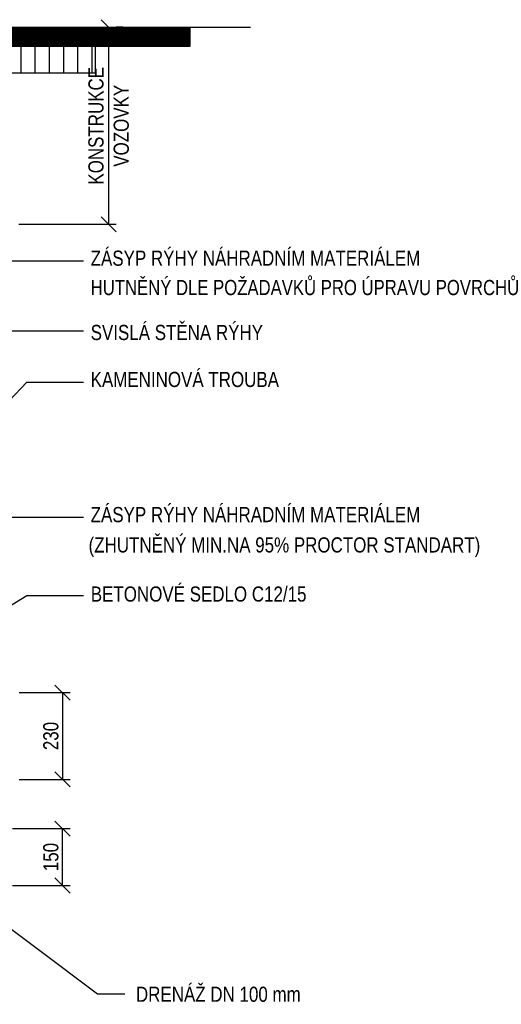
# Model space of a CAD drawing. Header units: millimetres. Extents: x 1 to 467423, y 3 to 105000.
# Tile 35 of 40: x 350673 to 351943, y 75603 to 78201. Entities that reach past the tile are written whole.
import ezdxf

# ---------------------------------------------------------------- set-up
doc = ezdxf.new("R2010")
doc.units = ezdxf.units.MM
doc.layers.get('Defpoints').update_dxf_attribs({"color": 6, "lineweight": 5})
doc.styles.add('TPkoty', font='arial.ttf', dxfattribs={"width": 0.8, "height": 2})
doc.styles.add('TPpoznámky', font='arial.ttf', dxfattribs={"width": 0.8, "height": 2})
doc.dimstyles.new('TPM', dxfattribs={"dimscale": 0, "dimtxt": 2, "dimasz": 2, "dimexe": 1, "dimexo": 1, "dimgap": 0.5, "dimtad": 1, "dimzin": 1, "dimtxsty": 'TPkoty', "dimblk": 'OBLIQUE', "dimcen": 2.5, "dimclrd": 256, "dimclre": 256, "dimclrt": 256, "dimazin": 0, "dimtfac": 1, "dimtmove": 1, "dimatfit": 3, "dimfxl": 5, "dimtfillclr": 256, "dimarcsym": 0})

# ---------------------------------------------------------------- blocks, each defined once
blk = doc.blocks.new('_Oblique')
at = {"color": 0, "linetype": 'ByBlock', "lineweight": -2}
blk.add_line((-0.5, -0.5), (0.5, 0.5), dxfattribs=at)
blk = doc.blocks.new('*D82')
at = {"lineweight": -2, "transparency": 16777216}
for p, q in [((350671.2274160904, 76425.29828155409), (350805.4687977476, 76425.29828155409)), ((350785.4687977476, 76425.29828155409), (350785.4687977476, 76196.43096959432)), ((350671.2274160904, 76196.43096959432), (350805.4687977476, 76196.43096959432))]:
    blk.add_line(p, q, dxfattribs=at)
at = {"layer": 'Defpoints', "color": 0, "transparency": 16777216}
for p in [(350651.2274160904, 76425.29828155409), (350651.2274160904, 76196.43096959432), (350785.4687977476, 76196.43096959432)]:
    blk.add_point(p, dxfattribs=at)
at = {"lineweight": -2, "transparency": 16777216, "xscale": 40, "yscale": 40, "zscale": 40}
for p, rotation in [((350785.4687977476, 76425.29828155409), 90), ((350785.4687977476, 76196.43096959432), 270)]:
    blk.add_blockref('_Oblique', p, dxfattribs=dict(at, rotation=rotation))
at = {"transparency": 16777216, "insert": (350755.0322356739, 76310.8646255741), "char_height": 40, "attachment_point": 5, "rotation": 90, "style": 'TPkoty'}
blk.add_mtext('230', dxfattribs=at)
blk = doc.blocks.new('*D83')
at = {"lineweight": -2, "transparency": 16777216}
for p, q in [((350907.2607811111, 78181.43096957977), (350907.2607811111, 77661.43096961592)), ((350944.8072616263, 78181.43096957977), (350927.2607811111, 78181.43096957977)), ((350670.9154153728, 77661.43096961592), (350927.2607811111, 77661.43096961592))]:
    blk.add_line(p, q, dxfattribs=at)
at = {"layer": 'Defpoints', "color": 0, "transparency": 16777216}
for p in [(350744.8072616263, 78181.43096957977), (350470.9154153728, 77661.43096961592), (350907.2607811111, 77661.43096961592)]:
    blk.add_point(p, dxfattribs=at)
at = {"lineweight": -2, "transparency": 16777216, "xscale": 40, "yscale": 40, "zscale": 40}
for p, rotation in [((350907.2607811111, 78181.43096957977), 90), ((350907.2607811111, 77661.43096961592), 270)]:
    blk.add_blockref('_Oblique', p, dxfattribs=dict(at, rotation=rotation))
at = {"transparency": 16777216, "insert": (350907.4999413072, 77921.43096959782), "char_height": 40, "attachment_point": 5, "rotation": 90, "style": 'TPkoty'}
blk.add_mtext('KONSTRUKCE\\PVOZOVKY', dxfattribs=at)
blk = doc.blocks.new('*D75')
at = {"lineweight": -2, "transparency": 16777216}
for p, q in [((350653.3689348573, 76066.43096959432), (350805.4687977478, 76066.43096959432)), ((350785.4687977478, 75916.43096959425), (350785.4687977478, 76066.43096959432)), ((350653.3689348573, 75916.43096959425), (350805.4687977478, 75916.43096959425))]:
    blk.add_line(p, q, dxfattribs=at)
at = {"layer": 'Defpoints', "color": 0, "transparency": 16777216}
for p in [(350633.3689348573, 76066.43096959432), (350785.4687977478, 76066.43096959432), (350633.3689348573, 75916.43096959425)]:
    blk.add_point(p, dxfattribs=at)
at = {"lineweight": -2, "transparency": 16777216, "xscale": 40, "yscale": 40, "zscale": 40}
for p, rotation in [((350785.4687977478, 76066.43096959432), 90), ((350785.4687977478, 75916.43096959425), 270)]:
    blk.add_blockref('_Oblique', p, dxfattribs=dict(at, rotation=rotation))
at = {"transparency": 16777216, "insert": (350755.0458782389, 75991.43096959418), "char_height": 40, "attachment_point": 5, "rotation": 90, "style": 'TPkoty'}
blk.add_mtext('150', dxfattribs=at)

msp = doc.modelspace()

# ---------------------------------------------------------------- hatches: boundary and pattern name
h = msp.add_hatch()
h.set_pattern_fill('ANSI31', color=256, style=0)
h.set_pattern_definition([(45, (293938.7918113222, 84117.43043678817), (-0.0883883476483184, 0.0883883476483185), [])])
h.paths.add_polyline_path([(351122.368934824, 78131.43096961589), (351122.368934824, 78181.43096961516), (350008.3689348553, 78181.43096961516), (350008.3689348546, 78131.43096961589)])
h = msp.add_hatch()
h.set_pattern_fill('ANSI31', color=256, scale=300, angle=45, style=0)
h.set_pattern_definition([(90, (293938.7918113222, 84117.43043678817), (-37.5, 7.1e-15), [])])
h.paths.add_polyline_path([(350622.368934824, 78061.43096961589), (350872.368934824, 78061.43096961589), (350872.368934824, 78131.43096961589), (350008.3689348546, 78131.43096961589), (350008.3689348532, 78061.43096961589)])

# ---------------------------------------------------------------- linework, layer by layer
for p, q in [((349076.2102500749, 78181.43096957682), (351122.368934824, 78181.43096961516)), ((351122.368934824, 78131.43096961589), (351122.368934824, 78181.43096961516)), ((351122.368934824, 78181.43096961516), (351281.4482772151, 78181.43096961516)), ((350872.368934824, 78131.43096961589), (351122.368934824, 78131.43096961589)), ((350872.368934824, 78061.43096961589), (350872.368934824, 78131.43096961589)), ((350633.3689348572, 78061.43096961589), (350872.368934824, 78061.43096961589)), ((350840.8992464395, 77564.35904809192), (350458.4521511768, 77564.35904809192)), ((350840.8992464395, 77379.72314520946), (350622.3689348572, 77379.72314520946)), ((350691.9649956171, 77244.32449719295), (350840.8992464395, 77244.32449719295))]:
    msp.add_line(p, q)
at = {"linetype": 'Continuous'}
msp.add_line((350008.3689348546, 78131.43096961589), (350872.368934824, 78131.43096961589), dxfattribs=at)
at = {"ltscale": 10}
for p, q in [((350691.9649956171, 77244.32449719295), (350132.1318760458, 76659.04036202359)), ((350840.8992464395, 76887.58649858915), (350544.0388982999, 76887.58649858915)), ((350691.9649956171, 76680.8431339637), (350240.328793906, 76405.37295203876)), ((350840.8992464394, 76680.8431339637), (350691.9649956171, 76680.8431339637))]:
    msp.add_line(p, q, dxfattribs=at)
msp.add_lwpolyline([(350950.4092261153, 75629.47449126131), (350877.6952790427, 75629.47449126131), (350569.2238204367, 75860.74144638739)])

# ---------------------------------------------------------------- texts
at = {"linetype": 'Continuous', "style": 'TPpoznámky', "width": 0.8}
for s, p in [('ZÁSYP RÝHY NÁHRADNÍM MATERIÁLEM', (350859.9570834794, 77551.97818521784)), ('HUTNĚNÝ DLE POŽADAVKŮ PRO ÚPRAVU POVRCHŮ', (350859.9570834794, 77474.516617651)), ('SVISLÁ STĚNA RÝHY', (350859.9570834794, 77355.91360063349)), ('KAMENINOVÁ TROUBA', (350859.9570834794, 77231.94363431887)), ('ZÁSYP RÝHY NÁHRADNÍM MATERIÁLEM', (350859.9570834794, 76875.20563571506)), (' (ZHUTNĚNÝ MIN.NA 95%%% PROCTOR STANDART)', (350842.0644552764, 76795.20563571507)), ('BETONOVÉ SEDLO C12/15', (350860.3080769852, 76665.57454004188)), ('DRENÁŽ DN 100 mm', (350979.3926021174, 75609.3107888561))]:
    msp.add_text(s, height=40, dxfattribs=at).set_placement(p)

# ---------------------------------------------------------------- dimensions: what is measured, and where the dimension line sits
dim = msp.add_linear_dim(base=(350907.2607811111, 77661.43096961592), p1=(350744.8072616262, 78181.43096957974), p2=(350470.9154153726, 77661.43096961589), angle=90, text='KONSTRUKCE\\PVOZOVKY', dimstyle='TPM', override={"dimscale": 0, "dimexo": 10, "dimdec": 0, "dimtix": 0, "dimtofl": 1, "dimtmove": 1, "dimatfit": 3})
dim.commit()
dim.dimension.update_dxf_attribs({"geometry": '*D83', "text_midpoint": (350971.8837521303, 77921.43096959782), "dimtype": 128})
dim = msp.add_linear_dim(base=(350785.4687977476, 76196.43096959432), p1=(350651.2274160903, 76425.29828155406), p2=(350651.2274160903, 76196.4309695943), angle=90, text='230', dimstyle='TPM', override={"dimscale": 0, "dimdec": 0, "dimtix": 0, "dimtofl": 1, "dimtmove": 1, "dimatfit": 3})
dim.commit()
dim.dimension.update_dxf_attribs({"geometry": '*D82', "text_midpoint": (350755.0322356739, 76310.8646255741)})
dim = msp.add_linear_dim(base=(350785.4687977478, 76066.43096959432), p1=(350633.3689348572, 75916.43096959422), p2=(350633.3689348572, 76066.4309695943), angle=90, dimstyle='TPM', override={"dimscale": 0, "dimdec": 0, "dimtix": 0, "dimtofl": 1, "dimtmove": 1, "dimatfit": 3})
dim.commit()
dim.dimension.update_dxf_attribs({"geometry": '*D75', "text_midpoint": (350755.0458782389, 75991.43096959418)})

doc.saveas('drawing.dxf')
